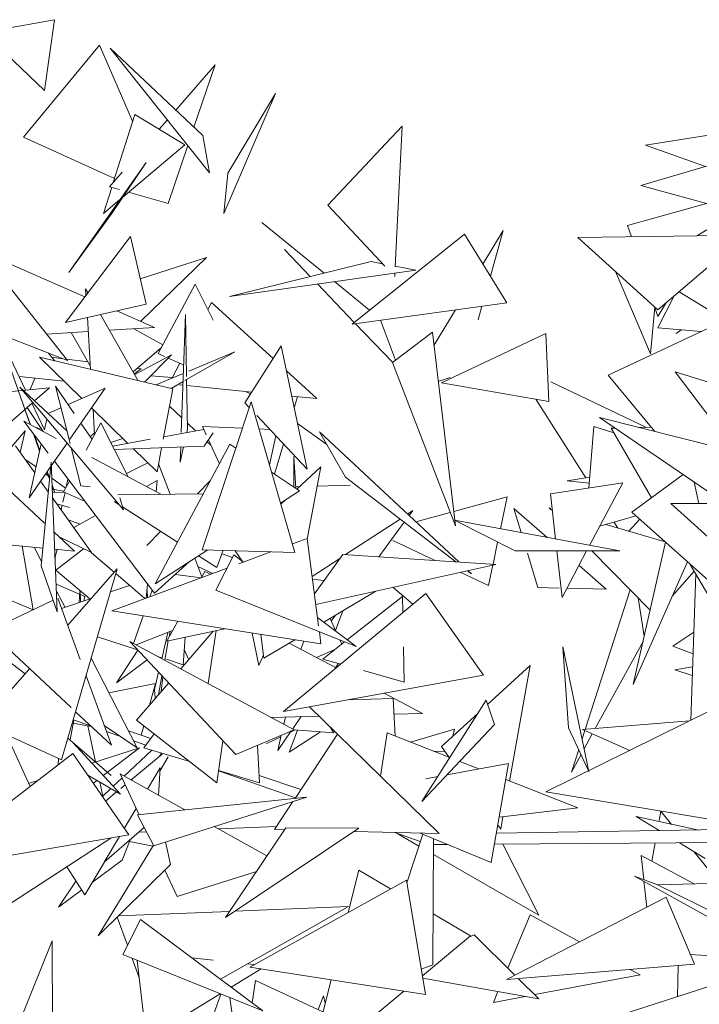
# Model space of a CAD drawing. Header units: metres. Extents: x -14.5 to 13.2, y -19 to 3.3.
# Tile 116 of 210: x 9.87 to 10.013, y 2.419 to 2.628. Entities that reach past the tile are written whole.
import ezdxf

# ---------------------------------------------------------------- set-up
doc = ezdxf.new("R2010")
doc.units = ezdxf.units.M
doc.layers.add('G-IMPT', color=7, linetype='Continuous', lineweight=5)
doc.layers.add('L-PLNT', color=7, linetype='Continuous', lineweight=5, true_color=0x005900)

# ---------------------------------------------------------------- blocks, each defined once
blk = doc.blocks.new('ÁRVORES ORNAMENTAIS - Pequeno e Médio Porte - Ipê-roxo-2870950-CORTE_CALÇADA')
at = {"layer": 'G-IMPT', "color": 253, "true_color": 0xaaaaaa}
for p, q in [((6.12154, 2.62487), (6.13658, 2.62754)), ((6.13446, 2.61254), (6.13658, 2.62754)), ((6.12154, 2.62487), (6.13446, 2.61254)), ((6.14614, 2.62216), (6.13005, 2.60267)), ((6.14614, 2.62216), (6.15314, 2.60606)), ((6.16799, 2.60302), (6.14841, 2.62149)), ((6.16943, 2.59511), (6.14841, 2.62149)), ((6.1623, 2.60839), (6.17059, 2.61796)), ((6.16613, 2.60477), (6.17059, 2.61796)), ((6.1834, 2.6119), (6.17245, 2.58649)), ((6.1834, 2.6119), (6.1733, 2.59505)), ((6.15358, 2.60744), (6.14904, 2.59309)), ((6.15358, 2.60744), (6.16422, 2.60107)), ((6.15878, 2.60433), (6.1605, 2.60632)), ((6.19451, 2.58828), (6.21019, 2.60496)), ((6.20874, 2.57519), (6.21019, 2.60496)), ((6.13005, 2.60267), (6.14929, 2.59388)), ((6.16799, 2.60302), (6.16943, 2.59511)), ((6.29721, 2.60315), (6.26078, 2.59242)), ((6.28265, 2.60425), (6.26178, 2.60098)), ((6.15109, 2.58999), (6.16422, 2.60107)), ((6.16066, 2.5886), (6.16482, 2.6009)), ((6.27445, 2.59645), (6.26178, 2.60098)), ((6.1396, 2.57403), (6.15604, 2.59733)), ((6.14868, 2.58641), (6.15604, 2.59733)), ((6.14824, 2.59216), (6.15092, 2.59526)), ((6.1733, 2.59505), (6.17245, 2.58649)), ((6.14824, 2.59216), (6.15035, 2.59155)), ((6.29456, 2.58317), (6.26078, 2.59242)), ((6.14871, 2.59203), (6.14696, 2.5865)), ((6.15229, 2.591), (6.16066, 2.5886)), ((6.14696, 2.5865), (6.15036, 2.58937)), ((6.20657, 2.57536), (6.19451, 2.58828)), ((6.25796, 2.58395), (6.2747, 2.58861)), ((6.1396, 2.57403), (6.14868, 2.58641)), ((6.19369, 2.57387), (6.18047, 2.5846)), ((6.25796, 2.58395), (6.25875, 2.58158)), ((6.27261, 2.58174), (6.27738, 2.58461)), ((6.22342, 2.58214), (6.19963, 2.56309)), ((6.23237, 2.56759), (6.22342, 2.58214)), ((6.22732, 2.57579), (6.23159, 2.58287)), ((6.2289, 2.57323), (6.23159, 2.58287)), ((6.24744, 2.58144), (6.28276, 2.58187)), ((6.26437, 2.56607), (6.28276, 2.58187)), ((6.13895, 2.56341), (6.15266, 2.58161)), ((6.15266, 2.58161), (6.15603, 2.56727)), ((6.24744, 2.58144), (6.26437, 2.56607)), ((6.19076, 2.57315), (6.18528, 2.57887)), ((6.12565, 2.57645), (6.14304, 2.56884)), ((6.15476, 2.57265), (6.16876, 2.57715)), ((6.15485, 2.56366), (6.16876, 2.57715)), ((6.20367, 2.57633), (6.17367, 2.56894)), ((6.20367, 2.57633), (6.20609, 2.57587)), ((6.21313, 2.57452), (6.17367, 2.56894)), ((6.20864, 2.57314), (6.20867, 2.57389)), ((6.20874, 2.57536), (6.21313, 2.57452)), ((6.26278, 2.55679), (6.25539, 2.57422)), ((6.12537, 2.57307), (6.13938, 2.55539)), ((6.16639, 2.5715), (6.15857, 2.55681)), ((6.16639, 2.5715), (6.17023, 2.56389)), ((6.20005, 2.56343), (6.19227, 2.57157)), ((6.20333, 2.56605), (6.19589, 2.57208)), ((6.14326, 2.56913), (6.14317, 2.57054)), ((6.14367, 2.56968), (6.14317, 2.57054)), ((6.26888, 2.56994), (6.28406, 2.56053)), ((6.13895, 2.56341), (6.15603, 2.56727)), ((6.16986, 2.56768), (6.16907, 2.56618)), ((6.16986, 2.56768), (6.18288, 2.55577)), ((6.23237, 2.56759), (6.19963, 2.56309)), ((6.26781, 2.56903), (6.26433, 2.56231)), ((6.26603, 2.5675), (6.26437, 2.56471)), ((6.15432, 2.55109), (6.14631, 2.56507)), ((6.14982, 2.56587), (6.1578, 2.56237)), ((6.16343, 2.5401), (6.16431, 2.56511)), ((6.16457, 2.552), (6.16431, 2.56511)), ((6.21694, 2.55856), (6.22148, 2.56609)), ((6.22632, 2.56399), (6.22712, 2.56687)), ((6.26278, 2.55679), (6.26375, 2.56663)), ((6.26374, 2.56659), (6.26437, 2.56471)), ((6.14423, 2.55349), (6.14355, 2.56445)), ((6.20821, 2.55491), (6.2003, 2.56318)), ((6.2088, 2.5554), (6.20563, 2.56391)), ((6.12429, 2.56204), (6.13046, 2.5491)), ((6.12479, 2.56099), (6.13938, 2.55539)), ((6.13497, 2.56096), (6.14374, 2.5615)), ((6.14418, 2.55426), (6.1401, 2.56128)), ((6.1482, 2.56178), (6.1578, 2.56237)), ((6.15343, 2.5621), (6.15957, 2.55869)), ((6.21661, 2.56134), (6.20815, 2.55491)), ((6.21661, 2.56134), (6.22151, 2.52036)), ((6.21858, 2.55063), (6.24063, 2.56108)), ((6.24129, 2.5467), (6.24063, 2.56108)), ((6.25384, 2.55225), (6.27626, 2.56275)), ((6.27354, 2.56148), (6.26433, 2.56231)), ((6.26928, 2.56187), (6.26827, 2.56105)), ((6.2693, 2.56186), (6.26827, 2.56105)), ((6.13523, 2.55698), (6.13665, 2.55529)), ((6.15327, 2.55293), (6.15928, 2.55813)), ((6.15857, 2.55681), (6.1599, 2.55623)), ((6.16417, 2.55111), (6.17476, 2.5572)), ((6.16507, 2.55312), (6.17476, 2.5572)), ((6.17691, 2.54641), (6.18462, 2.55849)), ((6.1901, 2.53234), (6.18462, 2.55849)), ((6.13146, 2.54181), (6.1269, 2.55472)), ((6.16164, 2.54936), (6.13344, 2.55605)), ((6.1424, 2.54731), (6.13344, 2.55605)), ((6.13599, 2.55607), (6.13844, 2.55575)), ((6.13917, 2.55566), (6.14372, 2.55507)), ((6.15358, 2.55239), (6.16136, 2.55658)), ((6.15564, 2.55078), (6.16136, 2.55658)), ((6.16068, 2.55589), (6.16394, 2.55447)), ((6.16312, 2.55482), (6.16142, 2.55158)), ((6.20815, 2.55491), (6.22151, 2.52036)), ((6.15349, 2.55254), (6.15497, 2.5536)), ((6.15416, 2.5537), (6.15497, 2.5536)), ((6.15812, 2.55019), (6.16387, 2.55261)), ((6.18574, 2.55317), (6.19216, 2.54729)), ((6.28086, 2.536), (6.26804, 2.55296)), ((6.28421, 2.54785), (6.26804, 2.55296)), ((6.12908, 2.55199), (6.13867, 2.55095)), ((6.13245, 2.55162), (6.13141, 2.54919)), ((6.1615, 2.55173), (6.15698, 2.55213)), ((6.16127, 2.54944), (6.16381, 2.55091)), ((6.16479, 2.54089), (6.16458, 2.55135)), ((6.21786, 2.5509), (6.22036, 2.55174)), ((6.24129, 2.5467), (6.21858, 2.55063)), ((6.26193, 2.5412), (6.24172, 2.55082)), ((6.25384, 2.55225), (6.26373, 2.54031)), ((6.11775, 2.54788), (6.13551, 2.54958)), ((6.13921, 2.54044), (6.12927, 2.54971)), ((6.15118, 2.52373), (6.12927, 2.54971)), ((6.13551, 2.54958), (6.13237, 2.54681)), ((6.13681, 2.54995), (6.13989, 2.53775)), ((6.13681, 2.54995), (6.14078, 2.54413)), ((6.14735, 2.54948), (6.13949, 2.54603)), ((6.14735, 2.54948), (6.13983, 2.53869)), ((6.16164, 2.54936), (6.15962, 2.53868)), ((6.16305, 2.55024), (6.16379, 2.55017)), ((6.16461, 2.55008), (6.17837, 2.54869)), ((6.17686, 2.54884), (6.17811, 2.54829)), ((6.132, 2.54648), (6.1254, 2.54064)), ((6.13152, 2.54177), (6.12942, 2.54766)), ((6.13179, 2.5463), (6.13447, 2.54069)), ((6.16785, 2.51529), (6.17822, 2.54659)), ((6.17784, 2.54542), (6.17691, 2.54641)), ((6.18752, 2.51469), (6.17822, 2.54659)), ((6.18685, 2.54783), (6.19216, 2.54729)), ((6.18807, 2.5477), (6.18737, 2.54537)), ((6.2385, 2.54718), (6.24909, 2.53054)), ((6.13423, 2.54033), (6.13081, 2.54542)), ((6.13797, 2.54536), (6.13526, 2.54417)), ((6.15213, 2.53781), (6.14445, 2.54531)), ((6.14509, 2.53964), (6.14476, 2.545)), ((6.16354, 2.54322), (6.16094, 2.54566)), ((6.13696, 2.53887), (6.13011, 2.54253)), ((6.13527, 2.53572), (6.13011, 2.54253)), ((6.13498, 2.54294), (6.13449, 2.54077)), ((6.14644, 2.54213), (6.14333, 2.53638)), ((6.14644, 2.54213), (6.15218, 2.53075)), ((6.1901, 2.53234), (6.17946, 2.54369)), ((6.28829, 2.51853), (6.25199, 2.54326)), ((6.29566, 2.53228), (6.25199, 2.54326)), ((6.13037, 2.54048), (6.12724, 2.5367)), ((6.13037, 2.54048), (6.12934, 2.53588)), ((6.13272, 2.54118), (6.13361, 2.5408)), ((6.14219, 2.54207), (6.14454, 2.53862)), ((6.14418, 2.53916), (6.14507, 2.54006)), ((6.16818, 2.54077), (6.15972, 2.53921)), ((6.16462, 2.54011), (6.16479, 2.54089)), ((6.16648, 2.54046), (6.16477, 2.54207)), ((6.17638, 2.54102), (6.16792, 2.54136)), ((6.16792, 2.54136), (6.16869, 2.53965)), ((6.16829, 2.53722), (6.17023, 2.54004)), ((6.18218, 2.54078), (6.17989, 2.54088)), ((6.18807, 2.54204), (6.19426, 2.53758)), ((6.1982, 2.53065), (6.19274, 2.54025)), ((6.19274, 2.54025), (6.22219, 2.5127)), ((6.25083, 2.54139), (6.24976, 2.52838)), ((6.25083, 2.54139), (6.25504, 2.54004)), ((6.25447, 2.54102), (6.25525, 2.54104)), ((6.25447, 2.54102), (6.26303, 2.5263)), ((6.26033, 2.54116), (6.26297, 2.54122)), ((6.13344, 2.53618), (6.13215, 2.53983)), ((6.13348, 2.53631), (6.13227, 2.53967)), ((6.14852, 2.53802), (6.15107, 2.53884)), ((6.15684, 2.53868), (6.14892, 2.53722)), ((6.1697, 2.53744), (6.16894, 2.53816)), ((6.1692, 2.53854), (6.17151, 2.53347)), ((6.1835, 2.53938), (6.18212, 2.53324)), ((6.12835, 2.53727), (6.1324, 2.53157)), ((6.13379, 2.53768), (6.1312, 2.5263)), ((6.13926, 2.53786), (6.1359, 2.53305)), ((6.14011, 2.53685), (6.14214, 2.52883)), ((6.16829, 2.53722), (6.14928, 2.53652)), ((6.15831, 2.53178), (6.1533, 2.53667)), ((6.17375, 2.53766), (6.15792, 2.50807)), ((6.15928, 2.53689), (6.15831, 2.53178)), ((6.16322, 2.53386), (6.16393, 2.53706)), ((6.16322, 2.53386), (6.16333, 2.53704)), ((6.17499, 2.53683), (6.17375, 2.53766)), ((6.18507, 2.53771), (6.18315, 2.53132)), ((6.11981, 2.53459), (6.13449, 2.52092)), ((6.13032, 2.5345), (6.13268, 2.53281)), ((6.13375, 2.51189), (6.13587, 2.53383)), ((6.13716, 2.50216), (6.13587, 2.53383)), ((6.15778, 2.50606), (6.13657, 2.53401)), ((6.15914, 2.52704), (6.14452, 2.53484)), ((6.18725, 2.52856), (6.18731, 2.53503)), ((6.18771, 2.52825), (6.18731, 2.53503)), ((6.13578, 2.53287), (6.1312, 2.5263)), ((6.13553, 2.53027), (6.135, 2.53176)), ((6.13555, 2.5305), (6.13507, 2.53185)), ((6.15637, 2.53367), (6.15185, 2.5314)), ((6.15864, 2.53351), (6.16111, 2.52706)), ((6.18845, 2.52775), (6.18256, 2.53172)), ((6.18791, 2.52812), (6.193, 2.53287)), ((6.19011, 2.5175), (6.193, 2.53287)), ((6.13365, 2.52981), (6.13526, 2.52754)), ((6.13472, 2.53135), (6.13557, 2.53074)), ((6.13601, 2.53043), (6.13895, 2.52832)), ((6.13976, 2.52981), (6.13852, 2.52752)), ((6.13907, 2.52854), (6.13945, 2.53022)), ((6.15835, 2.52998), (6.15605, 2.52868)), ((6.15835, 2.52998), (6.15813, 2.52758)), ((6.16958, 2.52987), (6.16689, 2.52713)), ((6.1982, 2.53065), (6.22155, 2.51274)), ((6.24995, 2.53068), (6.24518, 2.52989)), ((6.24984, 2.52935), (6.24518, 2.52989)), ((6.25884, 2.52323), (6.2697, 2.5312)), ((6.27304, 2.52506), (6.27205, 2.52959)), ((6.13667, 2.52737), (6.13607, 2.52906)), ((6.13608, 2.52875), (6.13667, 2.52737)), ((6.1361, 2.5281), (6.13859, 2.52766)), ((6.13852, 2.5275), (6.13613, 2.52741)), ((6.13852, 2.52752), (6.14297, 2.52558)), ((6.14214, 2.52883), (6.14415, 2.52864)), ((6.18845, 2.52775), (6.18447, 2.52518)), ((6.18769, 2.52863), (6.18849, 2.52866)), ((6.19223, 2.52877), (6.19919, 2.52898)), ((6.24164, 2.52714), (6.25694, 2.52948)), ((6.24992, 2.51621), (6.25694, 2.52948)), ((6.13618, 2.52626), (6.1444, 2.51469)), ((6.13837, 2.52539), (6.13882, 2.52739)), ((6.15022, 2.52487), (6.14923, 2.52551)), ((6.16812, 2.52714), (6.15002, 2.52693)), ((6.15044, 2.52629), (6.15118, 2.52373)), ((6.18453, 2.52496), (6.18543, 2.5258)), ((6.23242, 2.52652), (6.22115, 2.5234)), ((6.23102, 2.51972), (6.23242, 2.52652)), ((6.24164, 2.52714), (6.24271, 2.51755)), ((6.13977, 2.52426), (6.13707, 2.525)), ((6.13799, 2.5237), (6.13821, 2.52469)), ((6.16262, 2.51687), (6.15099, 2.52437)), ((6.21136, 2.52283), (6.2125, 2.52357)), ((6.21171, 2.5225), (6.2125, 2.52357)), ((6.23542, 2.5189), (6.23387, 2.52402)), ((6.23387, 2.52402), (6.2409, 2.51789)), ((6.24182, 2.52367), (6.24134, 2.52414)), ((6.24134, 2.52414), (6.24172, 2.52403)), ((6.2671, 2.52507), (6.2845, 2.5094)), ((6.2671, 2.52507), (6.27871, 2.52506)), ((6.13949, 2.52159), (6.142, 2.52072)), ((6.14526, 2.52256), (6.14066, 2.51996)), ((6.19825, 2.51424), (6.20977, 2.52178)), ((6.22041, 2.52319), (6.21313, 2.52118)), ((6.23415, 2.51502), (6.22128, 2.52153)), ((6.22128, 2.52153), (6.25632, 2.51502)), ((6.25206, 2.52025), (6.2597, 2.52247)), ((6.26053, 2.52173), (6.25824, 2.51919)), ((6.27698, 2.50705), (6.25884, 2.52323)), ((6.15906, 2.51917), (6.15613, 2.51619)), ((6.20527, 2.51379), (6.21067, 2.52109)), ((6.25334, 2.52063), (6.2659, 2.51694)), ((6.25508, 2.52113), (6.25587, 2.51988)), ((6.11084, 2.51785), (6.13411, 2.51564)), ((6.13647, 2.51907), (6.14083, 2.51501)), ((6.13759, 2.51802), (6.1444, 2.51469)), ((6.19009, 2.51768), (6.18699, 2.51653)), ((6.19009, 2.51768), (6.19253, 2.49914)), ((6.21723, 2.51302), (6.20825, 2.51727)), ((6.13209, 2.50257), (6.12974, 2.51606)), ((6.13228, 2.51582), (6.13384, 2.51278)), ((6.13662, 2.51541), (6.14083, 2.51501)), ((6.13717, 2.51535), (6.1367, 2.51353)), ((6.14276, 2.51549), (6.13685, 2.51099)), ((6.16907, 2.51526), (6.15792, 2.50807)), ((6.18752, 2.51469), (6.16785, 2.51529)), ((6.17096, 2.51149), (6.17234, 2.51516)), ((6.17484, 2.51508), (6.17643, 2.51278)), ((6.22946, 2.51223), (6.23043, 2.5169)), ((6.23415, 2.51502), (6.25632, 2.51502)), ((6.24299, 2.51502), (6.24408, 2.50518)), ((6.24408, 2.50518), (6.24929, 2.51502)), ((6.26273, 2.50251), (6.25037, 2.51502)), ((6.26599, 2.51686), (6.25915, 2.48674)), ((6.1047, 2.51396), (6.13207, 2.50256)), ((6.1444, 2.51466), (6.14924, 2.5105)), ((6.16631, 2.51348), (6.16782, 2.50955)), ((6.17096, 2.51149), (6.16709, 2.51399)), ((6.17078, 2.50672), (6.17456, 2.51418)), ((6.17207, 2.51445), (6.17429, 2.51365)), ((6.17456, 2.51418), (6.17659, 2.51267)), ((6.18244, 2.51484), (6.17566, 2.51232)), ((6.19115, 2.50959), (6.19705, 2.51345)), ((6.19163, 2.50595), (6.19765, 2.51428)), ((6.19765, 2.51428), (6.23005, 2.51219)), ((6.23896, 2.50727), (6.23675, 2.51454)), ((6.13375, 2.51189), (6.13716, 2.50216)), ((6.13685, 2.51099), (6.14406, 2.50485)), ((6.13809, 2.47076), (6.14987, 2.51122)), ((6.13938, 2.49927), (6.14987, 2.51122)), ((6.17315, 2.51139), (6.14876, 2.50234)), ((6.1652, 2.51276), (6.15778, 2.50606)), ((6.16697, 2.51176), (6.17016, 2.51028)), ((6.19193, 2.50367), (6.23005, 2.51219)), ((6.22402, 2.51084), (6.22487, 2.51019)), ((6.22414, 2.51087), (6.22487, 2.51019)), ((6.22852, 2.50768), (6.22943, 2.51205)), ((6.24767, 2.51197), (6.25345, 2.50693)), ((6.27064, 2.51271), (6.25915, 2.48674)), ((6.27123, 2.51218), (6.27534, 2.50511)), ((6.14958, 2.51022), (6.15574, 2.50493)), ((6.16221, 2.51007), (6.16767, 2.50936)), ((6.16844, 2.51069), (6.16772, 2.50938)), ((6.1697, 2.51011), (6.16844, 2.51069)), ((6.19123, 2.50902), (6.19365, 2.50875)), ((6.22852, 2.50768), (6.22253, 2.51051)), ((6.26743, 2.50546), (6.27207, 2.51074)), ((6.27135, 2.47915), (6.27238, 2.51021)), ((6.14303, 2.50537), (6.13692, 2.50802)), ((6.13697, 2.50668), (6.13882, 2.50307)), ((6.14183, 2.50409), (6.14193, 2.50667)), ((6.1525, 2.50771), (6.14845, 2.50634)), ((6.15631, 2.508), (6.15604, 2.50504)), ((6.15619, 2.50667), (6.1563, 2.50514)), ((6.15728, 2.50673), (6.15679, 2.50532)), ((6.17078, 2.50672), (6.20047, 2.4948)), ((6.21246, 2.50375), (6.20825, 2.50732)), ((6.23896, 2.50727), (6.24346, 2.50716)), ((6.24511, 2.50712), (6.25345, 2.50693)), ((6.25848, 2.50681), (6.24897, 2.47723)), ((6.13631, 2.50459), (6.12273, 2.4981)), ((6.13727, 2.50505), (6.14201, 2.49207)), ((6.14437, 2.50496), (6.13808, 2.50282)), ((6.1421, 2.50419), (6.142, 2.5066)), ((6.1428, 2.50442), (6.14303, 2.50537)), ((6.2152, 2.50602), (6.18511, 2.48102)), ((6.19363, 2.49991), (6.20465, 2.50651)), ((6.19859, 2.4962), (6.21032, 2.50538)), ((6.21032, 2.50538), (6.21039, 2.50202)), ((6.2152, 2.50602), (6.22746, 2.48873)), ((6.26147, 2.49697), (6.26019, 2.50509)), ((6.19303, 2.49534), (6.14876, 2.50234)), ((6.15538, 2.50129), (6.15332, 2.4954)), ((6.19229, 2.50092), (6.20047, 2.4948)), ((6.19617, 2.49801), (6.19494, 2.5007)), ((6.19519, 2.50014), (6.19613, 2.50141)), ((6.19766, 2.50233), (6.19609, 2.4982)), ((6.16268, 2.50014), (6.16039, 2.49595)), ((6.17268, 2.49856), (6.16039, 2.49595)), ((6.12273, 2.4981), (6.1401, 2.48187)), ((6.15419, 2.49406), (6.14568, 2.49683)), ((6.15386, 2.49512), (6.16161, 2.49818)), ((6.1593, 2.4922), (6.16059, 2.49778)), ((6.16106, 2.49797), (6.16085, 2.49679)), ((6.16335, 2.49004), (6.17023, 2.49803)), ((6.16383, 2.49092), (6.16426, 2.49677)), ((6.16911, 2.48695), (6.1708, 2.49816)), ((6.17847, 2.49764), (6.17986, 2.49074)), ((6.18092, 2.4923), (6.18026, 2.49736)), ((6.18092, 2.4923), (6.18746, 2.49622)), ((6.19269, 2.49792), (6.19303, 2.49534)), ((6.26751, 2.49489), (6.27197, 2.49779)), ((6.17503, 2.4719), (6.15253, 2.49583)), ((6.18738, 2.47717), (6.15253, 2.49583)), ((6.1607, 2.49602), (6.15994, 2.49186)), ((6.16407, 2.49414), (6.16502, 2.49198)), ((6.18628, 2.49551), (6.19623, 2.49026)), ((6.18876, 2.49421), (6.18939, 2.49592)), ((6.19596, 2.49414), (6.19209, 2.49245)), ((6.19339, 2.49214), (6.19804, 2.49577)), ((6.19742, 2.49529), (6.19701, 2.49618)), ((6.21053, 2.4947), (6.21067, 2.48725)), ((6.24546, 2.47758), (6.24426, 2.49474)), ((6.24426, 2.49474), (6.24977, 2.46831)), ((6.26122, 2.49587), (6.25111, 2.47741)), ((6.26751, 2.49489), (6.27182, 2.49323)), ((6.1247, 2.49328), (6.13037, 2.489)), ((6.14436, 2.49229), (6.15411, 2.47331)), ((6.1497, 2.4871), (6.15425, 2.494)), ((6.15934, 2.49238), (6.15839, 2.49269)), ((6.16383, 2.49092), (6.16028, 2.49208)), ((6.17986, 2.49074), (6.18082, 2.49302)), ((6.19339, 2.49214), (6.1972, 2.49106)), ((6.12117, 2.47853), (6.13131, 2.49008)), ((6.15619, 2.49194), (6.1497, 2.4871)), ((6.19673, 2.49119), (6.19612, 2.49032)), ((6.22831, 2.48251), (6.23736, 2.49074)), ((6.23294, 2.46629), (6.23736, 2.49074)), ((6.27173, 2.4905), (6.26794, 2.48986)), ((6.14328, 2.48858), (6.14864, 2.47389)), ((6.1578, 2.48566), (6.15864, 2.48933)), ((6.15934, 2.48858), (6.1586, 2.48453)), ((6.1592, 2.48523), (6.15952, 2.48839)), ((6.22746, 2.48873), (6.18511, 2.48102)), ((6.20205, 2.48969), (6.21067, 2.48725)), ((6.27166, 2.48864), (6.26794, 2.48986)), ((6.15801, 2.48697), (6.1481, 2.48501)), ((6.15398, 2.47917), (6.16078, 2.48706)), ((6.15801, 2.48697), (6.15671, 2.48233)), ((6.1578, 2.48566), (6.15788, 2.48394)), ((6.19886, 2.48352), (6.20834, 2.48379)), ((6.20639, 2.48489), (6.21451, 2.48061)), ((6.20834, 2.48379), (6.20875, 2.47582)), ((6.19059, 2.48202), (6.19652, 2.4762)), ((6.21439, 2.46198), (6.22801, 2.48341)), ((6.22978, 2.47825), (6.22801, 2.48341)), ((6.14106, 2.48097), (6.14864, 2.47389)), ((6.18252, 2.47977), (6.1926, 2.48004)), ((6.18548, 2.47985), (6.18514, 2.47837)), ((6.18886, 2.47994), (6.18705, 2.47735)), ((6.20851, 2.48045), (6.21451, 2.48061)), ((6.21854, 2.47363), (6.22624, 2.48063)), ((6.27595, 2.48142), (6.24063, 2.46402)), ((6.13809, 2.47076), (6.12117, 2.47853)), ((6.14071, 2.47922), (6.13994, 2.47502)), ((6.14427, 2.47797), (6.14057, 2.47927)), ((6.14439, 2.47786), (6.14058, 2.47852)), ((6.14527, 2.47034), (6.14364, 2.47799)), ((6.14711, 2.47808), (6.15411, 2.47331)), ((6.17098, 2.46594), (6.15398, 2.47917)), ((6.15548, 2.47799), (6.15493, 2.47603)), ((6.19497, 2.47772), (6.19572, 2.47647)), ((6.22978, 2.47825), (6.21439, 2.46198)), ((6.24546, 2.47758), (6.24977, 2.46831)), ((6.27105, 2.47901), (6.2484, 2.47719)), ((6.13944, 2.47538), (6.14863, 2.46744)), ((6.15045, 2.4758), (6.14757, 2.47681)), ((6.15699, 2.47532), (6.15225, 2.47693)), ((6.15554, 2.47336), (6.15769, 2.47627)), ((6.17503, 2.4719), (6.18738, 2.47717)), ((6.18452, 2.47567), (6.18142, 2.47419)), ((6.18674, 2.4769), (6.18386, 2.47278)), ((6.18459, 2.47598), (6.18386, 2.47278)), ((6.18804, 2.47708), (6.18626, 2.47241)), ((6.19292, 2.47669), (6.18626, 2.47241)), ((6.18755, 2.47712), (6.18656, 2.47664)), ((6.18738, 2.47713), (6.19572, 2.47647)), ((6.19652, 2.47625), (6.18753, 2.46262)), ((6.19652, 2.47625), (6.21809, 2.45516)), ((6.20702, 2.4765), (6.20566, 2.46731)), ((6.20702, 2.4765), (6.2203, 2.47127)), ((6.22127, 2.47728), (6.21201, 2.47454)), ((6.22092, 2.47579), (6.22127, 2.47728)), ((6.24889, 2.47697), (6.24833, 2.47522)), ((6.2484, 2.47719), (6.25845, 2.47279)), ((6.25049, 2.47627), (6.24877, 2.47312)), ((6.12699, 2.47488), (6.13142, 2.46513)), ((6.14041, 2.47452), (6.15057, 2.46352)), ((6.14052, 2.4744), (6.14863, 2.46744)), ((6.15459, 2.47336), (6.1445, 2.47009)), ((6.14693, 2.46745), (6.15459, 2.47336)), ((6.15593, 2.47388), (6.15335, 2.47479)), ((6.15554, 2.47336), (6.16522, 2.47042)), ((6.17098, 2.46594), (6.17226, 2.47484)), ((6.18001, 2.46592), (6.17959, 2.47385)), ((6.21854, 2.47363), (6.2202, 2.47131)), ((6.1405, 2.47216), (6.10827, 2.44722)), ((6.1405, 2.47216), (6.15231, 2.45488)), ((6.15132, 2.46733), (6.15724, 2.47284)), ((6.15278, 2.46651), (6.15938, 2.472)), ((6.1588, 2.47152), (6.15928, 2.47222)), ((6.15896, 2.46856), (6.16067, 2.47139)), ((6.21699, 2.47257), (6.21924, 2.47265)), ((6.24761, 2.47297), (6.24607, 2.46819)), ((6.2481, 2.4719), (6.24607, 2.46819)), ((6.13746, 2.47105), (6.13735, 2.46971)), ((6.1563, 2.46455), (6.159, 2.4691)), ((6.15862, 2.46326), (6.159, 2.4691)), ((6.23276, 2.47001), (6.21971, 2.46761)), ((6.2224, 2.47045), (6.22645, 2.46885)), ((6.23276, 2.47001), (6.22909, 2.44906)), ((6.14366, 2.46754), (6.15057, 2.46352)), ((6.16417, 2.46016), (6.15049, 2.46779)), ((6.15452, 2.45914), (6.15049, 2.46779)), ((6.18763, 2.46276), (6.17134, 2.46848)), ((6.17135, 2.46855), (6.18001, 2.46592)), ((6.18877, 2.46449), (6.17993, 2.4675)), ((6.21774, 2.46725), (6.21521, 2.46678)), ((6.13306, 2.4664), (6.13112, 2.46577)), ((6.14483, 2.46583), (6.14559, 2.46642)), ((6.1468, 2.46312), (6.14618, 2.46607)), ((6.14902, 2.46519), (6.15089, 2.46693)), ((6.15065, 2.46474), (6.15156, 2.4655)), ((6.23216, 2.4666), (6.2474, 2.4606)), ((6.1468, 2.46312), (6.14851, 2.46471)), ((6.14741, 2.46205), (6.14975, 2.464)), ((6.1542, 2.45911), (6.19003, 2.46288)), ((6.1576, 2.4526), (6.19003, 2.46288)), ((6.27929, 2.45751), (6.24063, 2.46402)), ((6.18709, 2.46195), (6.18318, 2.45602)), ((6.15137, 2.45626), (6.15389, 2.4605)), ((6.1576, 2.4526), (6.1542, 2.45911)), ((6.23077, 2.45863), (6.2474, 2.4606)), ((6.23109, 2.45607), (6.23157, 2.45872)), ((6.26465, 2.4558), (6.25977, 2.45876)), ((6.27275, 2.45593), (6.25977, 2.45876)), ((6.26466, 2.45796), (6.26501, 2.4599)), ((6.26727, 2.45712), (6.26501, 2.4599)), ((6.18159, 2.45044), (6.17043, 2.45667)), ((6.1836, 2.45667), (6.17134, 2.45616)), ((6.23047, 2.45694), (6.23109, 2.45607)), ((6.15231, 2.45488), (6.10827, 2.44722)), ((6.15558, 2.45646), (6.14712, 2.44909)), ((6.14712, 2.44909), (6.15035, 2.45454)), ((6.15607, 2.45554), (6.15445, 2.45547)), ((6.18558, 2.45637), (6.17281, 2.43741)), ((6.20107, 2.45631), (6.17281, 2.43741)), ((6.18318, 2.45602), (6.18531, 2.45597)), ((6.20107, 2.45631), (6.18558, 2.45637)), ((6.20002, 2.4556), (6.21809, 2.45516)), ((6.21406, 2.45349), (6.20865, 2.45539)), ((6.20892, 2.4553), (6.21375, 2.45252)), ((6.21122, 2.44474), (6.21457, 2.45504)), ((6.22909, 2.44906), (6.21405, 2.45526)), ((6.29327, 2.45626), (6.23018, 2.45525)), ((6.14852, 2.45422), (6.1202, 2.43578)), ((6.14585, 2.4335), (6.15754, 2.45271)), ((6.15096, 2.44954), (6.15259, 2.45385)), ((6.15741, 2.45249), (6.15245, 2.45348)), ((6.16115, 2.44859), (6.16011, 2.4534)), ((6.21672, 2.4274), (6.21686, 2.4541)), ((6.21991, 2.45284), (6.21685, 2.45282)), ((6.29192, 2.45339), (6.22977, 2.45292)), ((6.23151, 2.45293), (6.23917, 2.4379)), ((6.2631, 2.44929), (6.2638, 2.45318)), ((6.27438, 2.44991), (6.26892, 2.45322)), ((6.21684, 2.45074), (6.23917, 2.4379)), ((6.26138, 2.44541), (6.26084, 2.4505)), ((6.26084, 2.4505), (6.27202, 2.4445)), ((6.27745, 2.44465), (6.27197, 2.45137)), ((6.14305, 2.44222), (6.14729, 2.44924)), ((6.15096, 2.44954), (6.14467, 2.4449)), ((6.16115, 2.44859), (6.14585, 2.4335)), ((6.13918, 2.44814), (6.14305, 2.44222)), ((6.16258, 2.44187), (6.15998, 2.44744)), ((6.17936, 2.44713), (6.16258, 2.44187)), ((6.20102, 2.44743), (6.19876, 2.43845)), ((6.20102, 2.44743), (6.20776, 2.44346)), ((6.29002, 2.42911), (6.25944, 2.44617)), ((6.26428, 2.44428), (6.25944, 2.44617)), ((6.13742, 2.43955), (6.14115, 2.44513)), ((6.21112, 2.44533), (6.17795, 2.42687)), ((6.21516, 2.42108), (6.21112, 2.44533)), ((6.26201, 2.43959), (6.26142, 2.44507)), ((6.26428, 2.44428), (6.28631, 2.4449)), ((6.26428, 2.44428), (6.28532, 2.43394)), ((6.14239, 2.44322), (6.13742, 2.43955)), ((6.26611, 2.4417), (6.23228, 2.42429)), ((6.27213, 2.42748), (6.26611, 2.4417)), ((6.15012, 2.43771), (6.17367, 2.43868)), ((6.17177, 2.42432), (6.19884, 2.43972)), ((6.17479, 2.43873), (6.19884, 2.43972)), ((6.21678, 2.43816), (6.2247, 2.43349)), ((6.23259, 2.42669), (6.23733, 2.43793)), ((6.23733, 2.43793), (6.24775, 2.43225)), ((6.15204, 2.43152), (6.14987, 2.43747)), ((6.15104, 2.42953), (6.15481, 2.437)), ((6.15481, 2.437), (6.18074, 2.41761)), ((6.22548, 2.43372), (6.22436, 2.4332)), ((6.22548, 2.43372), (6.23408, 2.42521)), ((6.1256, 2.40649), (6.13609, 2.43244)), ((6.13621, 2.4046), (6.13609, 2.43244)), ((6.2247, 2.43349), (6.2145, 2.42503)), ((6.15104, 2.42953), (6.18074, 2.41761)), ((6.27126, 2.42952), (6.29125, 2.42842)), ((6.15448, 2.42482), (6.15306, 2.42872)), ((6.15601, 2.41168), (6.15408, 2.42831)), ((6.1657, 2.42886), (6.17023, 2.42836)), ((6.17748, 2.42756), (6.17891, 2.42741)), ((6.21672, 2.4274), (6.21426, 2.42647)), ((6.27213, 2.42748), (6.23228, 2.42429)), ((6.17402, 2.42264), (6.18037, 2.4265)), ((6.21516, 2.42108), (6.17795, 2.42687)), ((6.25463, 2.41611), (6.28393, 2.42561)), ((6.25852, 2.42639), (6.2606, 2.42526)), ((6.26869, 2.42721), (6.26851, 2.42061)), ((6.17918, 2.42407), (6.17848, 2.4193)), ((6.19345, 2.41743), (6.17918, 2.42407)), ((6.19515, 2.42419), (6.19089, 2.40732)), ((6.23917, 2.42018), (6.21458, 2.42454)), ((6.23481, 2.42449), (6.23917, 2.42018)), ((6.23828, 2.42107), (6.2606, 2.42526)), ((6.15601, 2.41168), (6.17165, 2.42119)), ((6.1583, 2.38372), (6.17184, 2.42118)), ((6.21059, 2.42179), (6.19091, 2.40547)), ((6.22953, 2.41942), (6.2305, 2.42172)), ((6.17571, 2.40574), (6.17376, 2.42041)), ((6.19242, 2.41791), (6.19356, 2.42079)), ((6.1939, 2.41923), (6.19356, 2.42079)), ((6.22953, 2.41942), (6.23629, 2.42069))]:
    blk.add_line(p, q, dxfattribs=at)

msp = doc.modelspace()

# ---------------------------------------------------------------- block references
at = {"layer": 'L-PLNT', "color": 253, "true_color": 0xaaaaaa}
msp.add_blockref('ÁRVORES ORNAMENTAIS - Pequeno e Médio Porte - Ipê-roxo-2870950-CORTE_CALÇADA', (3.74032, 0), dxfattribs=at)

doc.saveas('drawing.dxf')
